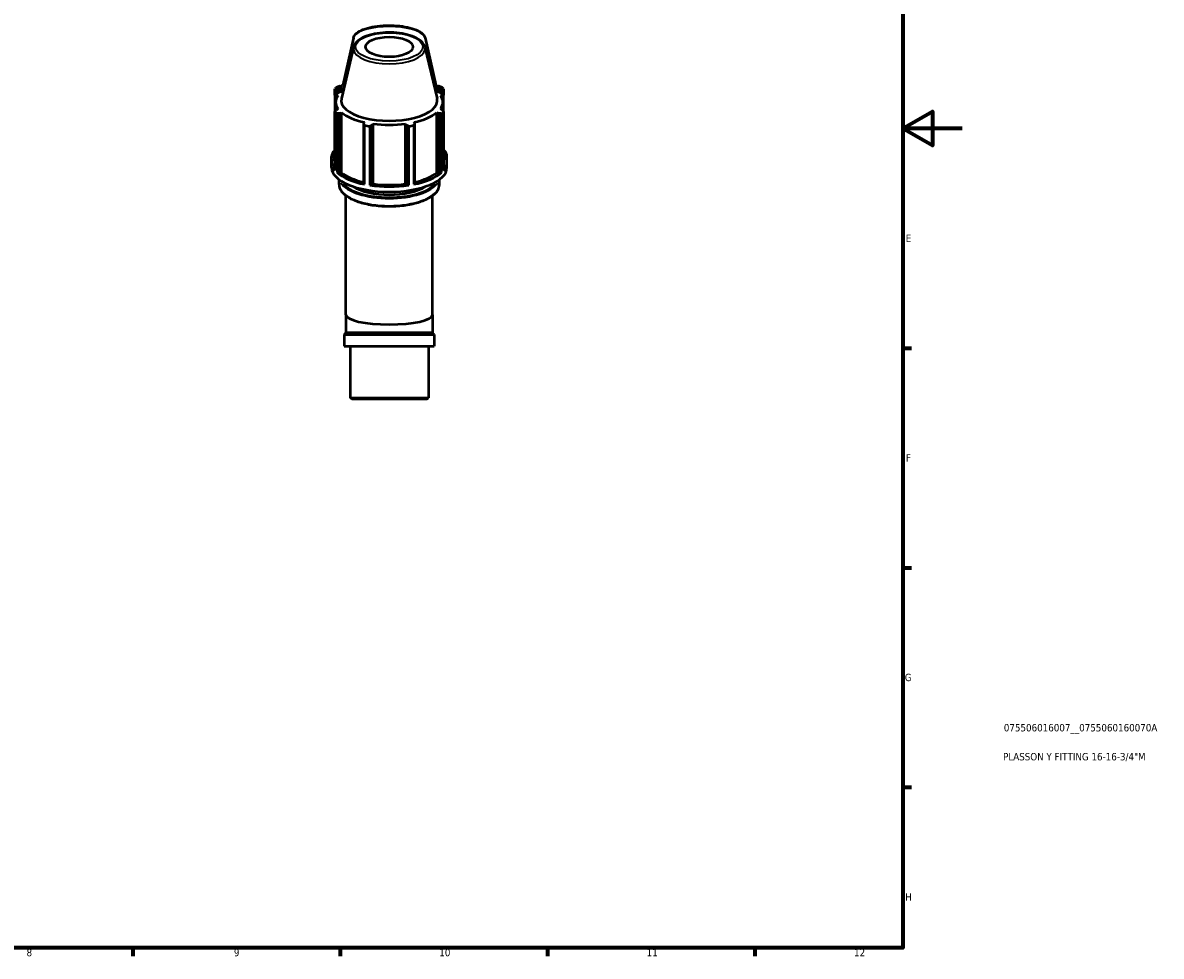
# Model space of a CAD drawing. Header units: millimetres. Extents: x 0 to 908, y 0 to 594.
# Tile 3 of 4: x 524 to 908, y 17 to 333. Entities that reach past the tile are written whole.
import ezdxf

# ---------------------------------------------------------------- set-up
doc = ezdxf.new("R2010")
doc.units = ezdxf.units.MM
for name, color, linetype, lineweight in [('Border (ISO)', 7, 'Continuous', 70), ('Title (ISO)', 7, 'Continuous', 50), ('Visible (ISO)', 7, 'Continuous', 50), ('Visible Narrow (ISO)', 7, 'Continuous', 35)]:
    doc.layers.add(name, color=color, linetype=linetype, lineweight=lineweight)
doc.styles.add('Note Text (ISO)', font='tahoma.ttf')

# ---------------------------------------------------------------- blocks, each defined once
blk = doc.blocks.new('Borders Default Border')
at = {"layer": 'Border (ISO)'}
for p, q in [((821, 222.75), (823.9, 222.75)), ((821, 148.5), (823.9, 148.5)), ((821, 74.25), (823.9, 74.25)), ((560.67, 20), (560.67, 17.1)), ((630.75, 20), (630.75, 17.1)), ((700.83, 20), (700.83, 17.1)), ((770.92, 20), (770.92, 17.1))]:
    blk.add_line(p, q, dxfattribs=at)
at = {"layer": 'Border (ISO)', "flags": 128}
for points in [[(20, 20), (20, 574), (821, 574), (821, 20), (20, 20)], [(841, 297), (821, 297), (831, 302.77), (831, 291.23), (821, 297)]]:
    blk.add_lwpolyline(points, dxfattribs=at)
at = {"layer": 'Border (ISO)', "color": 232, "true_color": 0xca0064, "char_height": 2.5, "attachment_point": 7, "style": 'Note Text (ISO)'}
for s, insert in [('E', (821.94, 258.63)), ('F', (822, 184.38)), ('G', (821.61, 110.08)), ('H', (821.74, 35.88)), ('8', (524.81, 17.04)), ('9', (594.88, 17.05)), ('10', (664.29, 17.05)), ('11', (734.37, 17.1)), ('12', (804.46, 17.1))]:
    blk.add_mtext(s, dxfattribs=dict(at, insert=insert))
blk = doc.blocks.new('Title Blocks ISO')
at = {"layer": 'Title (ISO)', "color": 232, "true_color": 0xca0064, "style": 'Note Text (ISO)'}
for tag, p in [('PART_NUMBER_001', (34.08, 73.14)), ('DESCRIPTION_001', (33.84, 63.34))]:
    blk.add_attdef(tag, p, '', height=2.5, dxfattribs=at)

msp = doc.modelspace()

# ---------------------------------------------------------------- linework, layer by layer
at = {"layer": 'Visible (ISO)'}
for p, q in [((635.2782, 327.6735), (631.6463, 311.6653)), ((659.4748, 327.6735), (663.1067, 311.6653)), ((635.3015, 324.5434), (631.2054, 307.164)), ((659.4514, 324.5434), (663.5476, 307.164)), ((629.0284, 308.317), (629.0284, 310.4204)), ((629.0284, 308.317), (629.0284, 302.7361)), ((629.5229, 308.1352), (630.0808, 308.2332)), ((629.5229, 307.2735), (629.5229, 308.1352)), ((629.7335, 311.0026), (629.7335, 309.0365)), ((630.7716, 311.3566), (631.2905, 311.4429)), ((630.7716, 309.4093), (630.7716, 311.3566)), ((631.2905, 309.4674), (630.7716, 309.4093)), ((631.2905, 309.4674), (631.2905, 311.4429)), ((663.4624, 309.4674), (663.4624, 311.4429)), ((663.4624, 311.4429), (663.9813, 311.3566)), ((663.9813, 309.4093), (663.4624, 309.4674)), ((663.9813, 311.3566), (663.9813, 309.4093)), ((664.6721, 308.2332), (665.2301, 308.1352)), ((665.0194, 309.0365), (665.0194, 311.0026)), ((665.2301, 308.1352), (665.2301, 307.2735)), ((665.7246, 310.4204), (665.7246, 308.317)), ((665.7246, 302.7361), (665.7246, 308.317)), ((629.2415, 303.0135), (629.2415, 305.9285)), ((665.5115, 303.0135), (665.5115, 305.9285)), ((629.0284, 282.8024), (629.0284, 302.7361)), ((630.0808, 303.6238), (629.5229, 303.3772)), ((629.7335, 302.0166), (629.7335, 282.0829)), ((630.7716, 302.1031), (631.2905, 302.3896)), ((630.7716, 281.9398), (630.7716, 302.1031)), ((631.2905, 282.0539), (631.2905, 302.3896)), ((663.4624, 282.0539), (663.4624, 302.3896)), ((663.4624, 302.3896), (663.9813, 302.1031)), ((663.9813, 302.1031), (663.9813, 281.9398)), ((665.2301, 303.3772), (664.6721, 303.6238)), ((665.0194, 282.0829), (665.0194, 302.0166)), ((665.7246, 302.7361), (665.7246, 282.8024)), ((639.0027, 299.1303), (638.7325, 298.7387)), ((638.7325, 298.7387), (638.7325, 278.5754)), ((639.0713, 278.1366), (639.0713, 298.0703)), ((640.7737, 297.7723), (640.7737, 277.8386)), ((641.7473, 298.211), (641.9232, 298.619)), ((641.7473, 278.0476), (641.7473, 298.211)), ((641.9232, 278.2834), (641.9232, 298.619)), ((652.8298, 278.2834), (652.8298, 298.619)), ((652.8298, 298.619), (653.0057, 298.211)), ((653.0057, 298.211), (653.0057, 278.0476)), ((653.9793, 277.8386), (653.9793, 297.7723)), ((655.6816, 298.0703), (655.6816, 278.1366)), ((656.0204, 298.7387), (655.7503, 299.1303)), ((656.0204, 278.5754), (656.0204, 298.7387)), ((627.8765, 285.6617), (627.8765, 287.4941)), ((627.8765, 283.8256), (627.8765, 285.5929)), ((666.8765, 285.6617), (666.8765, 287.4941)), ((666.8765, 283.8256), (666.8765, 285.5929)), ((629.7335, 282.0829), (630.7716, 281.9398)), ((630.7716, 281.9398), (631.2905, 282.0539)), ((663.4624, 282.0539), (663.9813, 281.9398)), ((663.9813, 281.9398), (665.0194, 282.0829)), ((630.4115, 278.0735), (630.4115, 279.7623)), ((638.7325, 278.5754), (639.0713, 278.1366)), ((640.7737, 277.8386), (641.7473, 278.0476)), ((641.7473, 278.0476), (641.9232, 278.2834)), ((652.8298, 278.2834), (653.0057, 278.0476)), ((653.0057, 278.0476), (653.9793, 277.8386)), ((655.6816, 278.1366), (656.0204, 278.5754)), ((664.3415, 278.0735), (664.3415, 279.7623)), ((632.7515, 233.9786), (632.7515, 274.3135)), ((662.0015, 233.9786), (662.0015, 274.3135)), ((632.7515, 233.9786), (632.7515, 228.1509)), ((662.0015, 233.9786), (662.0015, 228.1509)), ((632.1729, 227.3974), (662.5801, 227.3974)), ((632.1729, 227.3974), (632.1729, 223.4599)), ((662.5801, 227.3974), (662.5801, 223.4599)), ((632.1729, 223.4599), (662.5801, 223.4599)), ((634.156, 223.4599), (634.156, 205.9887)), ((660.597, 223.4599), (660.597, 205.9887)), ((634.156, 205.9887), (660.597, 205.9887)), ((634.6848, 205.4599), (634.156, 205.9887)), ((660.0682, 205.4599), (634.6848, 205.4599)), ((660.0682, 205.4599), (660.597, 205.9887))]:
    msp.add_line(p, q, dxfattribs=at)
for centre, start, end in [((631.9715, 228.1509), 284.965488, 0), ((662.7815, 228.1509), 180, 255.034512)]:
    msp.add_arc(centre, 0.78, start, end, dxfattribs=at)
msp.add_ellipse((647.3765, 324.6094), major_axis=(8, 0), ratio=0.42261826, dxfattribs=at)
for centre, major_axis, ratio, start_param, end_param in [((647.3765, 308.5789), (18.135, 0), 0.34202014, 2.5465668, 2.66162711), ((647.3765, 308.5789), (18.135, 0), 0.34202014, 0.47996554, 0.59502585), ((647.3765, 305.9285), (-18.135, 0), 0.42261826, 5.97775269, 6.58861793), ((647.3765, 308.1621), (-19.5, 0), 0.34202014, 5.84322243, 5.93775002), ((647.3765, 305.5265), (-19.5, 0), 0.42261826, 5.84322243, 5.93775002), ((647.3765, 305.9285), (-18.135, 0), 0.42261826, 5.74049587, 5.80321976), ((647.3765, 305.9285), (-18.135, 0), 0.42261826, 3.6215582, 3.68428209), ((647.3765, 305.9285), (18.135, 0), 0.42261826, 5.97775269, 6.58861793), ((647.3765, 308.1621), (19.5, 0), 0.34202014, 0.34543529, 0.43996288), ((647.3765, 305.5265), (19.5, 0), 0.42261826, 0.34543529, 0.43996288), ((647.3765, 306.4833), (-16.2511, 0), 0.42261826, 6.18390554, 9.52405772), ((647.3765, 305.5265), (-19.5, 0), 0.42261826, 0.34543529, 0.43996288), ((647.3765, 305.9285), (18.135, 0), 0.42261826, 3.6215582, 4.23242344), ((647.3765, 305.9285), (18.135, 0), 0.42261826, 5.19235452, 5.80321976), ((647.3765, 305.5265), (19.5, 0), 0.42261826, 5.84322243, 5.93775002), ((647.3765, 305.5265), (19.5, 0), 0.42261826, 4.2724261, 4.36695369), ((647.3765, 305.9285), (18.135, 0), 0.42261826, 4.40695636, 5.0178216), ((647.3765, 305.5265), (19.5, 0), 0.42261826, 5.05782427, 5.15235186), ((647.3765, 287.4941), (-19.5, 0), 0.34202014, 5.93775002, 6.28318531), ((647.3765, 287.4941), (19.5, 0), 0.34202014, 0, 0.34543529), ((647.3765, 285.5929), (-19.5, 0), 0.42261826, 5.93775002, 6.62862059), ((647.3765, 285.6617), (-19.5, 0), 0.34202014, 6.23935421, 6.28780394), ((647.3765, 285.5929), (19.5, 0), 0.42261826, 5.93775002, 6.62862059), ((647.3765, 285.6617), (19.5, 0), 0.34202014, 6.27856667, 6.3270164), ((647.3765, 283.8256), (-19.5, 0), 0.42261826, 0, 3.14159265), ((647.3765, 285.5929), (19.5, 0), 0.42261826, 3.58155553, 4.2724261), ((647.3765, 285.5929), (18.135, 0), 0.42261826, 3.6215582, 4.2155561), ((647.3765, 285.5929), (19.5, 0), 0.42261826, 5.15235186, 5.84322243), ((647.3765, 285.5929), (18.135, 0), 0.42261826, 5.20922186, 5.80321976), ((647.3765, 280.8045), (14.625, 0), 0.42261826, 3.72545337, 5.69932459), ((647.3765, 285.5929), (19.5, 0), 0.42261826, 4.36695369, 5.05782427), ((647.3765, 285.5929), (18.135, 0), 0.42261826, 4.40695636, 5.0178216), ((647.3765, 233.9786), (-14.625, 0), 0.22169466, 0, 3.14159265)]:
    msp.add_ellipse(centre, major_axis=major_axis, ratio=ratio, start_param=start_param, end_param=end_param, dxfattribs=at)
for points, knots in [([(635.2782, 327.6735), (635.382, 328.1314), (635.6282, 328.543), (636.4242, 329.4097), (637.0627, 329.8297), (638.6815, 330.5938), (639.6887, 330.9252), (641.9019, 331.4392), (643.097, 331.6261), (645.5745, 331.8548), (646.8546, 331.8985), (649.3864, 331.8428), (650.6377, 331.7439), (653.0003, 331.4108), (654.1099, 331.176), (656.0983, 330.5794), (656.9705, 330.2169), (658.4143, 329.3423), (658.988, 328.8239), (659.3772, 328.0097), (659.4361, 327.8442), (659.4748, 327.6735)], [4.78983062, 4.78983062, 4.78983062, 4.78983062, 5.01675548, 5.01675548, 5.33942329, 5.33942329, 5.68671254, 5.68671254, 6.01961956, 6.01961956, 6.34737943, 6.34737943, 6.67421653, 6.67421653, 7.00328192, 7.00328192, 7.34001723, 7.34001723, 7.69194133, 7.69194133, 7.77653999, 7.77653999, 7.77653999, 7.77653999]), ([(659.4514, 324.5434), (659.3194, 325.1037), (659.0238, 325.6237), (658.1051, 326.6666), (657.4172, 327.1677), (655.715, 328.061), (654.6812, 328.4439), (652.4202, 329.0332), (651.1985, 329.2427), (648.6814, 329.4809), (647.3876, 329.5115), (644.8439, 329.3948), (643.5945, 329.2479), (641.2509, 328.7864), (640.1584, 328.471), (638.2232, 327.6834), (637.3852, 327.2099), (636.0683, 326.1062), (635.5804, 325.467), (635.3358, 324.6781), (635.3175, 324.611), (635.3015, 324.5434)], [0.09927976, 0.09927976, 0.09927976, 0.09927976, 0.35639363, 0.35639363, 0.67793574, 0.67793574, 1.01815341, 1.01815341, 1.35050247, 1.35050247, 1.67892025, 1.67892025, 2.00684023, 2.00684023, 2.33733098, 2.33733098, 2.67453611, 2.67453611, 3.01128776, 3.01128776, 3.04231289, 3.04231289, 3.04231289, 3.04231289]), ([(630.4115, 278.0735), (630.4115, 277.3081), (630.683, 276.5484), (631.7355, 275.0829), (632.553, 274.3798), (634.664, 273.111), (635.9704, 272.5494), (638.9192, 271.6371), (640.5588, 271.2855), (644.0072, 270.8217), (645.8147, 270.7088), (649.4199, 270.7308), (651.2171, 270.8653), (654.625, 271.3692), (656.2348, 271.7386), (659.1109, 272.6802), (660.375, 273.2527), (662.4324, 274.5579), (663.2242, 275.2915), (664.128, 276.7185), (664.3415, 277.3943), (664.3415, 278.0735)], [3.14159265, 3.14159265, 3.14159265, 3.14159265, 3.4362904, 3.4362904, 3.75440752, 3.75440752, 4.0804714, 4.0804714, 4.40431146, 4.40431146, 4.72680115, 4.72680115, 5.04893283, 5.04893283, 5.37149555, 5.37149555, 5.6955065, 5.6955065, 6.0216518, 6.0216518, 6.28318531, 6.28318531, 6.28318531, 6.28318531])]:
    msp.add_open_spline(points, degree=3, knots=knots, dxfattribs=at)
for points, weights in [([(629.5229, 308.1352), (629.2807, 308.2265), (629.0284, 308.317)], [2.7960622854, 2.7638150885, 2.72970964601]), ([(630.7716, 311.3566), (630.2632, 311.1856), (629.7335, 311.0026)], [1.0031723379, 1.00199397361, 1]), ([(629.7335, 309.0365), (630.2632, 309.2289), (630.7716, 309.4093)], [2.72970964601, 2.7638150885, 2.7960622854]), ([(665.0194, 311.0026), (664.4898, 311.1856), (663.9813, 311.3566)], [1, 1.00199397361, 1.0031723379]), ([(663.9813, 309.4093), (664.4898, 309.2289), (665.0194, 309.0365)], [2.80802157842, 2.7756364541, 2.74138513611]), ([(665.7246, 308.317), (665.4723, 308.2265), (665.2301, 308.1352)], [2.74138513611, 2.7756364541, 2.80802157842]), ([(629.0284, 302.7361), (629.2807, 303.0654), (629.5229, 303.3772)], [2.72970964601, 2.7638150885, 2.7960622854]), ([(630.7716, 302.1031), (630.2632, 302.063), (629.7335, 302.0166)], [2.7960622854, 2.7638150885, 2.72970964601]), ([(665.0194, 302.0166), (664.4898, 302.063), (663.9813, 302.1031)], [2.74138513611, 2.7756364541, 2.80802157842]), ([(665.2301, 303.3772), (665.4723, 303.0654), (665.7246, 302.7361)], [2.80802157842, 2.7756364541, 2.74138513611]), ([(639.0713, 298.0703), (638.8985, 298.4136), (638.7325, 298.7387)], [2.72970964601, 2.7638150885, 2.7960622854]), ([(641.7473, 298.211), (641.2704, 297.9984), (640.7737, 297.7723)], [2.7960622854, 2.7638150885, 2.72970964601]), ([(653.9793, 297.7723), (653.4826, 297.9984), (653.0057, 298.211)], [2.74138513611, 2.7756364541, 2.80802157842]), ([(656.0204, 298.7387), (655.8545, 298.4136), (655.6816, 298.0703)], [2.80802157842, 2.7756364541, 2.74138513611])]:
    msp.add_rational_spline(points, weights, degree=2, dxfattribs=at)
at = {"layer": 'Visible Narrow (ISO)'}
msp.add_line((632.9315, 228.1509), (661.8214, 228.1509), dxfattribs=at)
for centre, major_axis, ratio, start_param, end_param in [((647.3765, 327.3524), (-12.1347, 0), 0.34202014, 3.36836977, 6.05640819), ((647.3765, 324.0351), (-12.1347, 0), 0.42261826, 0.06772785, 3.07386481), ((647.3765, 280.5145), (-16.965, 0), 0.42261826, 0.26247127, 2.87912138), ((647.3765, 280.8045), (16.645, 0), 0.42261826, 3.49730456, 5.9274734), ((647.3765, 278.0735), (16.965, 0), 0.42261826, 3.29867229, 6.12610567)]:
    msp.add_ellipse(centre, major_axis=major_axis, ratio=ratio, start_param=start_param, end_param=end_param, dxfattribs=at)
msp.add_ellipse((647.3765, 324.6094), major_axis=(11.3522, 0), ratio=0.42261826, dxfattribs=at)

# ---------------------------------------------------------------- block references
msp.add_blockref('Borders Default Border', (0, 0))
msp.add_blockref('Title Blocks ISO', (821, 20)).add_auto_attribs({'PART_NUMBER_001': '075506016007__0755060160070A', 'DESCRIPTION_001': 'PLASSON Y FITTING 16-16-3/4"M'})

doc.saveas('drawing.dxf')
